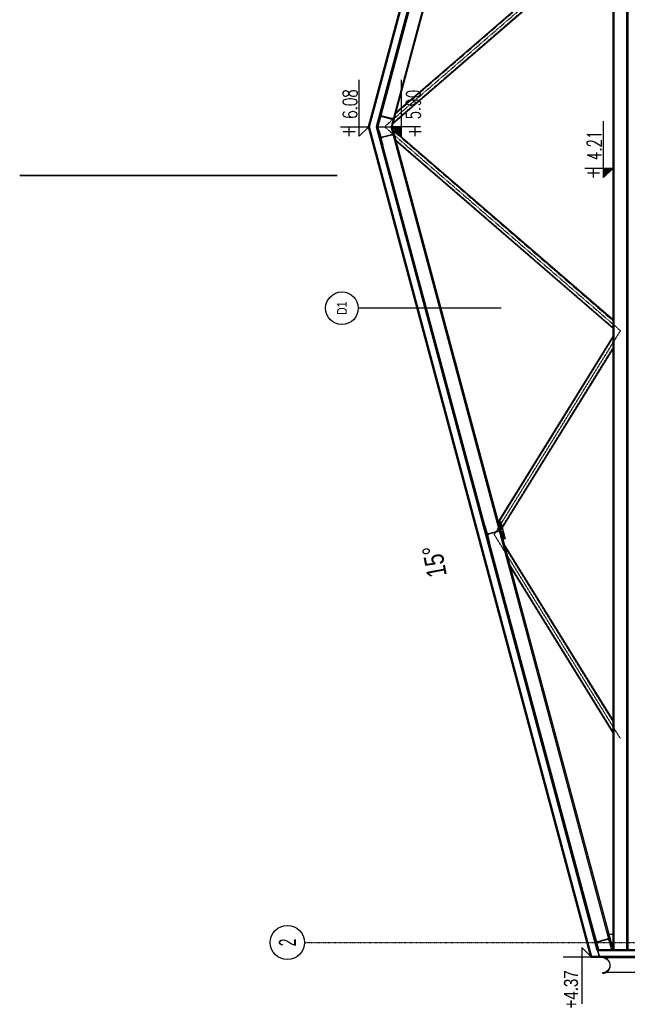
# Model space of a CAD drawing. Header units: centimetres. Extents: x 42630 to 130002, y 15 to 29179.
# Tile 106 of 165: x 53147 to 53613, y 4473 to 5228. Entities that reach past the tile are written whole.
import ezdxf
from ezdxf.enums import TextEntityAlignment as Align

# ---------------------------------------------------------------- set-up
doc = ezdxf.new("R2010")
doc.units = ezdxf.units.CM
doc.header["$LTSCALE"] = 0.01
for name, pattern in [('CENTER2', [1.125, 0.75, -0.125, 0.125, -0.125]), ('DASHDOT2', [12.7, 6.35, -3.175, 0, -3.175]), ('PRZERYWANA', [0.282222, 0.141111, -0.141111])]:
    doc.linetypes.add(name, pattern=pattern)
doc.layers.get('0').update_dxf_attribs({"color": 253})
for name, color, linetype in [('2 - linie odniesienia opisy', 253, 'Continuous'), ('33 - linia 2', 253, 'Continuous'), ('44 - osie 2', 253, 'CENTER2'), ('555 - cienka przerywana 3', 253, 'PRZERYWANA'), ('A-Grid', 253, 'DASHDOT2'), ('A-OPISY', 253, 'Continuous'), ('A-Przekrój-cienka', 253, 'Continuous'), ('CKDRZWI_', 253, 'Continuous'), ('CKKOTY_WYS', 253, 'Continuous'), ('CKPODLOGA_OPIS', 253, 'Continuous'), ('CKPODLOGA_OTOCZKI', 253, 'Continuous')]:
    doc.layers.add(name, color=color, linetype=linetype)
doc.layers.add('CKSCIANY_PRZEKR', color=253, linetype='Continuous', lineweight=50)
doc.layers.add('Pprzeowdy', color=5, linetype='Continuous', lineweight=35)
doc.styles.add('BA_ARIAL_0.5', font='IC-Romans.shx', dxfattribs={"width": 0.5})
doc.styles.add('SIMPLEX', font='simplex.shx', dxfattribs={"width": 0.7, "height": 17})
doc.styles.get("Standard").update_dxf_attribs({"font": 'ic-simplex.shx', "width": 0.8})

# ---------------------------------------------------------------- blocks, each defined once
blk = doc.blocks.new('BA_Axis_Mark')
at = {"linetype": 'Continuous'}
blk.add_circle((0, 0), 37.5, dxfattribs=at)
at = {"linetype": 'Continuous', "style": 'BA_ARIAL_0.5', "width": 0.6}
blk.add_attdef('AXIS_NUMBER', text='', height=37.5, dxfattribs=at).set_placement((0, 0), align=Align.MIDDLE_CENTER)
blk = doc.blocks.new('A$7E8814B2933187')
at = {"color": 7, "linetype": 'Continuous'}
blk.add_line((0, -690), (0, 0), dxfattribs=at)
blk = doc.blocks.new('*U49')
at = {"color": 0}
blk.add_circle((0, 0), 25, dxfattribs=at)
at = {"layer": 'CKPODLOGA_OPIS', "width": 0.8}
blk.add_attdef('OZNAČENÍ', text='', height=15, dxfattribs=at).set_placement((0, 0), align=Align.MIDDLE_CENTER)
blk = doc.blocks.new('*U76')
blk.add_lwpolyline([(0, -30), (0, 0), (-10, -10), (50, -10)])
at = {"insert": (-12, -12.3), "char_height": 15, "width": 56.1, "attachment_point": 1, "style": 'SIMPLEX'}
blk.add_mtext('{\\W0.8;+}', dxfattribs=at)
at = {"style": 'SIMPLEX', "width": 0.7}
blk.add_attdef('0,00', (8.5, -27.4), '', height=15, dxfattribs=at)
blk = doc.blocks.new('*U77')
blk.add_lwpolyline([(0, 30), (0, 0), (-10, 10), (50, 10)])
at = {"insert": (-12, 33), "char_height": 15, "width": 56.1, "attachment_point": 1, "style": 'SIMPLEX'}
blk.add_mtext('{\\W0.8;+}', dxfattribs=at)
at = {"style": 'SIMPLEX', "width": 0.7}
blk.add_attdef('0,00', (8.5, 17.9), '', height=15, dxfattribs=at)
blk = doc.blocks.new('*U78')
blk.add_lwpolyline([(0, -30), (0, 0), (-10, -10), (50, -10)])
at = {"insert": (-12, -12.3), "char_height": 15, "width": 56.1, "attachment_point": 1, "style": 'SIMPLEX'}
blk.add_mtext('{\\W0.8;+}', dxfattribs=at)
at = {"style": 'SIMPLEX', "width": 0.7}
blk.add_attdef('0,00', (8.5, -27.4), '', height=15, dxfattribs=at)
blk = doc.blocks.new('A$7E8AFA1C242BA')
blk.add_lwpolyline([(-12.33, -2.4), (-12.64, -2.4)])
blk.add_arc((-6.59, -2.29), 6.05, 181.07421, 352.27112)
at = {"layer": 'A-Przekrój-cienka'}
for p, q in [((9.93, 2.89), (-0.01, 0.23)), ((9.99, 2.68), (0, 0)), ((9.93, 2.89), (9.99, 2.68)), ((-0.82, -3.08), (-0.48, -0.36)), ((-0.6, -3.1), (-0.26, -0.39))]:
    blk.add_line(p, q, dxfattribs=at)
at = {"layer": 'A-Przekrój-cienka', "extrusion": (0, 0, -1)}
for centre, radius, start, end in [((-0.23, -0.44), 0.711, 6.55757, 70.62779), ((-0.26, -0.45), 0.525, 7.22775, 59.72758), ((6.55, -2.35), 5.78, 187.22775, 359.49106)]:
    blk.add_arc(centre, radius, start, end, dxfattribs=at)
blk = doc.blocks.new('A$7E8AF8C203D0')
at = {"layer": '33 - linia 2'}
for points in [[(-2484.3, -665.7), (0, 0)], [(2484.3, -665.7), (0, 0)], [(-2484.3, -668.9), (0, -3.3)], [(2484.3, -668.9), (0, -3.3)], [(-2484.3, -708.9), (0, -43.2)], [(-608.8, -712.1), (-43, -57.8)], [(-582.7, -712.1), (-9.1, -48.7)], [(2484.3, -708.9), (0, -43.2)], [(582.7, -712.1), (9.1, -48.7)], [(608.8, -712.1), (43, -57.8)], [(-1790.4, -712.1), (-1259.2, -383.8)], [(-1218.9, -373), (-670.2, -712.1)], [(-1192.8, -366), (-632.7, -712.1)], [(-1827.9, -712.1), (-1325.3, -401.5)], [(-2437, -712.1), (-2437, -699.5)], [(-2484.3, -715.3), (2484.3, -715.3)], [(-2484.3, -753.9), (2484.3, -753.9)]]:
    blk.add_lwpolyline(points, dxfattribs=at)
for points in [[(-2484.3, -665.7), (0, 0), (0, -46.3), (-2484.3, -712.1)], [(2484.3, -665.7), (0, 0), (0, -46.3), (2484.3, -712.1)], [(-2484.3, -712.1), (2484.3, -712.1), (2484.3, -757), (-2484.3, -757)]]:
    blk.add_lwpolyline(points, close=True, dxfattribs=at)
for points in [[(0.8, -46.2), (-44.8, -58.5), (-45.6, -55.4), (-28.3, -50.8, 0.414214), (-25, -45), (-32.5, -16.9, 0.414214), (-38.3, -13.5), (-55.6, -18.2), (-56.4, -15.1), (-10.8, -2.9), (-10, -5.9), (-27.3, -10.6, 0.414214), (-30.6, -16.4), (-23.1, -44.5, 0.414214), (-17.3, -47.8), (0, -43.2)], [(-0.8, -46.2), (44.8, -58.5), (45.6, -55.4), (28.3, -50.8, -0.414214), (25, -45), (32.5, -16.9, -0.414214), (38.3, -13.5), (55.6, -18.2), (56.4, -15.1), (10.8, -2.9), (10, -5.9), (27.3, -10.6, -0.414214), (30.6, -16.4), (23.1, -44.5, -0.414214), (17.3, -47.8), (0, -43.2)], [(-1256.9, -336.8), (-1203.7, -322.5), (-1202.8, -325.8), (-1223.8, -331.4, 0.414214), (-1227.2, -337.2), (-1217.8, -372.2, 0.414214), (-1212, -375.5), (-1191, -369.9), (-1190.1, -373.1), (-1243.4, -387.4), (-1244.2, -384.1), (-1223.2, -378.5, 0.414214), (-1219.9, -372.7), (-1229.3, -337.7, 0.414214), (-1235.1, -334.4), (-1256.1, -340)], [(-2426.2, -696.6), (-2471.8, -708.8), (-2472.6, -705.7), (-2455.3, -701.1, 0.414214), (-2452, -695.3), (-2459.5, -667.2, 0.414214), (-2465.3, -663.8), (-2482.6, -668.5), (-2483.4, -665.4), (-2437.8, -653.2), (-2437, -656.3), (-2454.3, -660.9, 0.414214), (-2457.6, -666.7), (-2450.1, -694.8, 0.414214), (-2444.3, -698.2), (-2427, -693.5)]]:
    blk.add_lwpolyline(points, format="xyb", close=True, dxfattribs=at)
at = {"layer": '44 - osie 2'}
for points in [[(-1845.5, -734.6), (-1230.3, -354.4), (-615.2, -734.6), (0, -23.1)], [(1845.5, -734.6), (1230.3, -354.4), (615.2, -734.6), (0, -23.1)]]:
    blk.add_lwpolyline(points, dxfattribs=at)
at = {"layer": '555 - cienka przerywana 3'}
for points in [[(-606.2, -712.1), (-39.6, -56.9)], [(-585.3, -712.1), (-12.5, -49.6)], [(585.3, -712.1), (12.5, -49.6)], [(606.2, -712.1), (39.6, -56.9)], [(-1794.2, -712.1), (-1265.8, -385.5)], [(-1216.3, -372.3), (-666.4, -712.1)], [(-1195.4, -366.7), (-636.5, -712.1)], [(-1824.1, -712.1), (-1318.7, -399.7)]]:
    blk.add_lwpolyline(points, dxfattribs=at)

msp = doc.modelspace()

# ---------------------------------------------------------------- hatches: boundary and pattern name
at = {"layer": 'CKKOTY_WYS', "ltscale": 0.01}
h = msp.add_hatch(color=256, dxfattribs=at)
h.dxf.hatch_style = 1
h.paths.add_polyline_path([(53432.555, 5145.604), (53439.755, 5138.404), (53439.755, 5145.604)])
h = msp.add_hatch(color=256, dxfattribs=at)
h.dxf.hatch_style = 1
h.paths.add_polyline_path([(53601.683, 5113.935), (53594.483, 5106.735), (53594.483, 5113.935)])

# ---------------------------------------------------------------- linework, layer by layer
msp.add_line((53596.654, 4497.854), (53994.23, 4497.854))
msp.add_lwpolyline([(53994.23, 4497.854), (53998.786, 4508.854), (53595.085, 4508.854)])
at = {"layer": 'A-Grid'}
msp.add_line((53365.419, 4520.604), (54135.635, 4520.604), dxfattribs=at)
at = {"layer": 'CKKOTY_WYS', "ltscale": 0.01}
msp.add_lwpolyline([(53563.409, 4509.605), (53585.009, 4509.604), (53577.809, 4516.804), (53577.807, 4473.604)], dxfattribs=at)
at = {"layer": 'CKPODLOGA_OTOCZKI'}
msp.add_line((53516.028, 5006.572), (53406.572, 5006.572), dxfattribs=at)
at = {"layer": 'CKSCIANY_PRZEKR'}
msp.add_line((53672.23, 4509.604), (53585.009, 4509.604), dxfattribs=at)
for points in [[(53585.009, 4509.604), (53414.593, 5145.604), (53585.009, 5781.604), (53591.22, 5781.604)], [(53589.88, 5776.604), (53420.805, 5145.604), (53589.88, 4514.604), (53672.23, 4514.604)]]:
    msp.add_lwpolyline(points, dxfattribs=at)
at = {"layer": 'Pprzeowdy'}
msp.add_line((53390.468, 5108.231), (53147.311, 5108.231), dxfattribs=at)

# ---------------------------------------------------------------- block references
at = {"rotation": 90.00000000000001}
msp.add_blockref('A$7E8AFA1C242BA', (53591.219, 4509.609), dxfattribs=at)
at = {"layer": '2 - linie odniesienia opisy', "xscale": 0.254, "yscale": 0.254, "zscale": 0.254, "rotation": 90}
msp.add_blockref('A$7E8AF8C203D0', (53420.805, 5145.604), dxfattribs=at)
at = {"layer": 'A-Grid', "xscale": 0.3500000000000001, "yscale": 0.3500000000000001, "zscale": 0.3500000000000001, "rotation": 89.99999999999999}
msp.add_blockref('BA_Axis_Mark', (53352.294, 4520.604), dxfattribs=at).add_auto_attribs({'AXIS_NUMBER': '2'})
at = {"layer": 'CKDRZWI_', "xscale": 0.1, "yscale": 0.1, "zscale": 0.1, "rotation": 90}
msp.add_blockref('A$7E8814B2933187', (53603.23, 4509.604), dxfattribs=at)
at = {"layer": 'CKKOTY_WYS', "ltscale": 0.01}
ref = msp.add_blockref('*U76', (53414.593, 5145.604), dxfattribs=dict(at, xscale=-0.72, yscale=0.72, zscale=0.72, rotation=270.0020147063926))
ref.add_attrib('0,00', '6.08', (53405.667, 5151.684), dxfattribs={"layer": '0', "height": 10.8, "rotation": 90.002015, "style": 'SIMPLEX', "width": 0.7})
ref = msp.add_blockref('*U77', (53432.555, 5145.604), dxfattribs=dict(at, xscale=-0.72, yscale=0.72, zscale=0.72, rotation=269.9999999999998))
ref.add_attrib('0,00', '5.90', (53454.194, 5151.306), dxfattribs={"layer": '0', "height": 10.8, "rotation": 90, "style": 'SIMPLEX', "width": 0.7})
ref = msp.add_blockref('*U78', (53601.683, 5113.935), dxfattribs=dict(at, xscale=-0.72, yscale=0.72, zscale=0.72, rotation=270.0020147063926))
ref.add_attrib('0,00', '4.21', (53592.757, 5120.014), dxfattribs={"layer": '0', "height": 10.8, "rotation": 90.002015, "style": 'SIMPLEX', "width": 0.7})
at = {"layer": 'CKPODLOGA_OTOCZKI'}
ref = msp.add_blockref('*U49', (53394.072, 5006.572), dxfattribs=dict(at, xscale=0.5, yscale=0.5, zscale=0.5, rotation=90))
ref.add_attrib('Označení', 'D1', dxfattribs={"layer": 'CKPODLOGA_OPIS', "height": 7.5, "rotation": 90, "width": 0.8}).set_placement((53394.072, 5006.572), align=Align.MIDDLE_CENTER)

# ---------------------------------------------------------------- texts
at = {"layer": 'A-OPISY', "linetype": 'Continuous', "insert": (53459.746, 4799.113), "char_height": 15, "width": 199.52193, "attachment_point": 1, "rotation": 100.741825}
msp.add_mtext('15%%D', dxfattribs=at)
at = {"layer": 'CKKOTY_WYS', "ltscale": 0.01, "width": 0.8}
msp.add_text('+4.37', height=10.8, rotation=90, dxfattribs=at).set_placement((53574.877, 4470.044))

doc.saveas('drawing.dxf')
